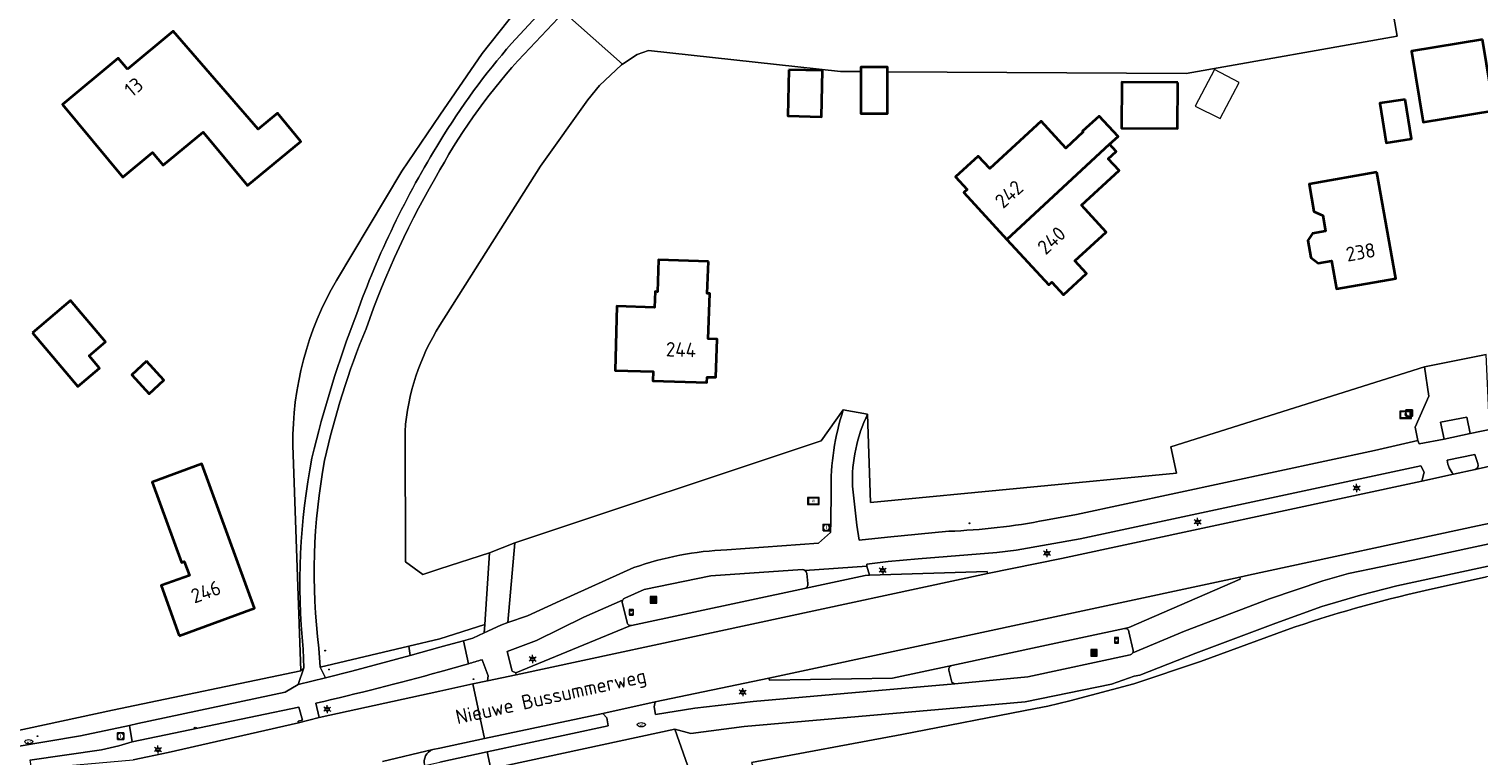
# Model space of a CAD drawing. Header units: metres. Extents: x 140853 to 145288, y 474558 to 480269.
# Tile 117 of 256: x 141949 to 142129, y 477894 to 477984. Entities that reach past the tile are written whole.
import ezdxf
from ezdxf.enums import TextEntityAlignment as Align

# ---------------------------------------------------------------- set-up
doc = ezdxf.new("R2010")
doc.units = ezdxf.units.M
doc.header["$MEASUREMENT"] = 0
for name, color, linetype, lineweight in [('B-WE-GR-BEPLANTING_CULTUUR_BOSPLANTSOEN-G', 90, 'GR-PLANTSOEN', 18), ('B-WE-GR-GRAS_KRUIDENRIJK-G', 80, 'Continuous', 18), ('B-WE-GR-GROENVOORZIENING-G', 80, 'Continuous', 18), ('B-WE-GR-HEIDE-G', 200, 'Continuous', 13), ('B-WE-IE-MEUBILAIR_WEGMEUBILAIR-S', 7, 'Continuous', 18), ('B-WE-IE-TERREINAFSCHEIDING_KUNSTMATIG_HEKWERK-G', 20, 'IE-TERREINAFSCHEIDING-KUNSTMATIG', 18), ('B-WE-KL-ET_LS_OV_LICHTMAST-S', 190, 'Continuous', 18), ('B-WE-KL-WATER_BRANDLEIDING_PUT-S', 150, 'Continuous', 18), ('B-WE-KL-WATER_PUT-S', 170, 'Continuous', 18), ('B-WE-OG-BEBOUWING-G', 7, 'Continuous', 35), ('B-WE-OG-BEBOUWING_BIJGEBOUW-G', 7, 'Continuous', 18), ('B-WE-OG-BEBOUWING_HUISNUMMER-T18', 10, 'Continuous', 18), ('B-WE-OG-BEBOUWING_STRAATNAAM-T18', 10, 'Continuous', 18), ('B-WE-OG-TERREIN_ERF-G', 7, 'Continuous', 18), ('B-WE-RI-GWA_RIOOLPUT-S', 30, 'Continuous', 18), ('B-WE-RI-TERREINKAST-S', 7, 'Continuous', 18), ('B-WE-VH-ONVERHARD-G', 252, 'Continuous', 18), ('B-WE-VH-VERHARDING_ASFALT-G', 252, 'Continuous', 18), ('B-WE-VH-VERHARDING_BETON-G', 252, 'Continuous', 18), ('B-WE-VH-VERHARDING_BETONSTRAATSTEEN-G', 252, 'Continuous', 18), ('B-WE-VH-VERHARDING_HALFVERHARDING_GRIND-G', 252, 'Continuous', 18), ('B-WE-VH-VERHARDING_TEGEL-G', 252, 'Continuous', 18), ('B-WE-VW-HALTEPAAL-S', 7, 'Continuous', 18), ('X-XX-XX-ALGEMEEN-S', 7, 'Continuous', 18)]:
    doc.layers.add(name, color=color, linetype=linetype, lineweight=lineweight)
doc.styles.add('NLCS-ISO', font='txt')
doc.linetypes.add('GR-PLANTSOEN', pattern='A,0,[179,NLCS.shx,S=2,R=0,X=0,Y=0],-4', length=4)
doc.linetypes.add('IE-TERREINAFSCHEIDING-KUNSTMATIG', pattern='A,4,[82,NLCS.shx,S=0.75,R=90,X=0,Y=0],4,-2', length=10)

# ---------------------------------------------------------------- blocks, each defined once
blk = doc.blocks.new('SIE-WEG_AFVALBAK-SO')
at = {"linetype": 'ByBlock', "lineweight": 18}
h = blk.add_hatch(color=0, dxfattribs=at)
h.dxf.hatch_style = 1
h.paths.add_polyline_path([(-1.5, -1.5), (1.5, -1.5), (1.5, 1.5), (-1.5, 1.5)])
at = {"color": 0, "linetype": 'ByBlock', "lineweight": 18}
for points in [[(-2, -2), (2, -2), (2, 2), (-2, 2)], [(-1.5, -1.5), (1.5, -1.5), (1.5, 1.5), (-1.5, 1.5)]]:
    blk.add_lwpolyline(points, close=True, dxfattribs=at)
blk = doc.blocks.new('SIE-WEG_AFVALBAK_TYPE_01')
for radius in [0.25, 0.156]:
    blk.add_circle((0, 0), radius)
blk = doc.blocks.new('SRI-TERREINKAST-SO')
at = {"ltscale": 0.1}
h = blk.add_hatch(color=256, dxfattribs=at)
h.paths.add_polyline_path([(3.88, 2.14), (-3.37, 2.14), (-3.37, -2.37), (3.88, -2.37)])
h.paths.add_polyline_path([(3.38, 1.64), (-2.87, 1.64), (-2.87, -1.87), (3.38, -1.87)], flags=16)
at = {"flags": 128}
for points in [[(3.88, 2.14), (-3.37, 2.14), (-3.37, -2.37), (3.88, -2.37)], [(3.38, 1.64), (-2.87, 1.64), (-2.87, -1.87), (3.38, -1.87)]]:
    blk.add_lwpolyline(points, close=True, dxfattribs=at)
at = {"style": 'NLCS-ISO'}
blk.add_text('RI', height=1.8, dxfattribs=at).set_placement((-0.87, -0.96))
blk = doc.blocks.new('B-SIE-WEG_LICHTMAST-SO')
at = {"ltscale": 0.1}
for p, q in [((-1.1, 0.63), (-2.19, 1.27)), ((0, 1.27), (0, 2.53)), ((1.1, 0.63), (2.19, 1.27)), ((-1.1, -0.63), (-2.19, -1.27)), ((0, -1.27), (0, -2.53)), ((1.1, -0.63), (2.19, -1.27))]:
    blk.add_line(p, q, dxfattribs=at)
at = {"flags": 128}
for points in [[(-1.16, 0.5), (1.16, 0.5)], [(-1.16, -0.5), (1.16, -0.5)]]:
    blk.add_lwpolyline(points, dxfattribs=at)
at = {"ltscale": 0.1}
blk.add_circle((0, 0), 1.27, dxfattribs=at)
at = {"style": 'NLCS-ISO'}
blk.add_attdef('TYPE', text='', height=1.8, dxfattribs=at).set_placement((0, 2.53), align=Align.BOTTOM_CENTER)
blk = doc.blocks.new('SVW-HALTEPAAL-SO')
for p, q in [((-1.29, 1.06), (1.29, 1.06)), ((-1.29, -1.06), (1.29, -1.06))]:
    blk.add_line(p, q)
blk.add_lwpolyline([(-1.09, -1.76), (1.09, -1.76, 0.414214), (1.29, -1.56), (1.29, 1.56, 0.414214), (1.09, 1.76), (-1.09, 1.76, 0.414214), (-1.29, 1.56), (-1.29, -1.56, 0.414214)], format="xyb", close=True)
at = {"lineweight": 18, "style": 'NLCS-ISO'}
blk.add_text('h', height=1.8, dxfattribs=at).set_placement((0.02, 0.01), align=Align.MIDDLE_CENTER)
blk = doc.blocks.new('SIE-WEG_STRAATPOT_BRANDKRAAN-SO')
blk.add_ellipse((0, 0), major_axis=(-0.729, 0), ratio=0.685994)
at = {"style": 'NLCS-ISO'}
blk.add_text('BR', height=0.4, dxfattribs=at).set_placement((-0.3, -0.15))
blk = doc.blocks.new('SRI-PUT_INSPECTIE-SO')
at = {"lineweight": -3, "flags": 128}
blk.add_lwpolyline([(-2, -2), (2, -2), (2, 2), (-2, 2)], close=True, dxfattribs=at)
at = {"lineweight": -3, "ltscale": 1.5}
blk.add_circle((0, 0), 2, dxfattribs=at)
at = {"ltscale": 0.1, "style": 'NLCS-ISO'}
blk.add_text('I', height=2.5, dxfattribs=at).set_placement((0, -0.01), align=Align.MIDDLE_CENTER)
blk = doc.blocks.new('SKL-WATERLEIDINGPUT-SO')
at = {"color": 0, "linetype": 'ByBlock', "lineweight": 18}
blk.add_ellipse((0, 0), major_axis=(2.5, 0), ratio=0.54, dxfattribs=at)
at = {"color": 0, "linetype": 'ByBlock', "lineweight": 18, "style": 'NLCS-ISO'}
blk.add_text('wl', height=1.8, dxfattribs=at).set_placement((0, 0), align=Align.MIDDLE_CENTER)

msp = doc.modelspace()

# ---------------------------------------------------------------- linework, layer by layer
at = {"layer": 'B-WE-GR-BEPLANTING_CULTUUR_BOSPLANTSOEN-G', "ltscale": 0.2, "flags": 128}
msp.add_lwpolyline([(142009.324, 477920.218), (142008.467, 477910.301), (142010.907, 477911.133), (142014.958, 477913.003), (142024.156, 477917.151), (142024.156, 477917.151, -0.0721712), (142035.742, 477919.383), (142035.742, 477919.383), (142047.154, 477920.217), (142048.659, 477921.506), (142048.701, 477922.898), (142048.72, 477926.595), (142048.72, 477926.595, -0.082054), (142050.25, 477936.833), (142050.25, 477936.833), (142047.479, 477932.941), (142009.324, 477920.218)], format="xyb", close=True, dxfattribs=at)
at = {"layer": 'B-WE-GR-GRAS_KRUIDENRIJK-G', "ltscale": 0.2, "flags": 128}
for points in [[(142015.423, 477986.363), (142022.746, 477979.889), (142024.553, 477981.121), (142025.974, 477981.588), (142049.897, 477978.977), (142052.421, 477978.963), (142052.421, 477979.523), (142055.736, 477979.523), (142055.736, 477978.945), (142092.951, 477978.743), (142119.258, 477983.373), (142116.342, 478000)], [(142156.41, 477922.881), (142119.21, 477914.867), (142114.685, 477913.702), (142109.85, 477912.293), (142104.111, 477910.242), (142094.15, 477906.494), (142087.184, 477903.73), (142086.497, 477903.615), (142083.672, 477902.633), (142072.913, 477900.419), (142063.059, 477899.544), (142037.878, 477897.36), (142031.264, 477896.455), (142029.266, 477897.002), (142029.266, 477897.002), (142036.966, 477875.018)]]:
    msp.add_lwpolyline(points, dxfattribs=at)
msp.add_lwpolyline([(142077.408, 477918.3), (142122.329, 477927.911), (142122.601, 477929.065), (142122.199, 477929.824), (142079.749, 477920.748), (142071.777, 477919.32), (142069.357, 477919.043), (142059.561, 477918.253), (142055.853, 477917.893), (142053.159, 477917.568), (142053.182, 477917.35), (142053.526, 477916.211), (142068.157, 477916.672), (142068.229, 477916.421), (142077.408, 477918.3)], close=True, dxfattribs=at)
for points in [[(142125.469, 477930.54, 0.1547687), (142126.267, 477928.794), (142126.267, 477928.794), (142128.972, 477929.361), (142128.972, 477929.361, 0.4023563), (142129.284, 477930.116), (142129.284, 477930.116), (142128.929, 477931.265), (142125.469, 477930.54)], [(142009.464, 477904.056), (142023.582, 477909.873), (142023.854, 477909.933), (142023.854, 477909.933, -0.3994557), (142023.315, 477910.33), (142023.315, 477910.33), (142022.725, 477912.697), (142022.725, 477912.697, -0.2011452), (142022.761, 477913.105), (142022.761, 477913.105), (142017.913, 477910.959), (142012.04, 477908.053), (142008.368, 477906.699), (142009.009, 477904.259), (142009.464, 477904.056)], [(141961.309, 477897.468), (141962.351, 477897.71), (141980.71, 477901.612), (141982.347, 477902.586), (141983.027, 477904.66), (141982.661, 477904.27), (141959.199, 477899.366), (141944.35, 477896.167), (141943.322, 477895.946), (141943.322, 477895.946, 0.1422424), (141947.071, 477894.834), (141947.071, 477894.834), (141955.242, 477896.17), (141961.309, 477897.468)], [(141984.95, 477898.484), (142000, 477901.766), (142004.084, 477902.657), (142005.933, 477903.06), (142005.993, 477903.674), (142005.243, 477905.676), (142005.243, 477905.676, -0.0010828), (142003.543, 477905.176), (142003.543, 477905.176, -0.0028336), (142000, 477904.166), (142000, 477904.166, -0.0122336), (141984.546, 477900.261), (141984.546, 477900.261), (141984.95, 477898.484)], [(142039.02, 477900.484), (142052.741, 477901.658), (142064.15, 477902.665), (142064.15, 477902.665, -0.3551818), (142063.724, 477903.03), (142063.724, 477903.03), (142063.405, 477904.372), (142063.405, 477904.372, -0.3933234), (142063.775, 477904.961), (142063.775, 477904.961), (142056.381, 477903.361), (142041.036, 477903.13), (142040.968, 477903.388), (142026.808, 477900.41), (142026.702, 477899.792), (142026.872, 477898.849), (142031.748, 477899.634), (142039.02, 477900.484)], [(141961.787, 477893.182), (141966.138, 477894.098), (141982.374, 477897.784), (141982.326, 477897.999), (141982.862, 477898.121), (141982.441, 477899.753), (141961.671, 477895.433), (141960.017, 477894.941), (141957.833, 477894.43), (141948.895, 477893.153), (141949.034, 477892.446), (141949.034, 477892.446, 0.3380415), (141949.531, 477892.094), (141949.531, 477892.094), (141961.787, 477893.182)], [(141998.101, 477892.494), (142000, 477892.904), (142005.904, 477894.178), (142020.967, 477897.43), (142020.797, 477898.422), (142020.288, 477898.973), (142005.548, 477895.835), (142000, 477894.654), (141999.126, 477894.468), (141999.126, 477894.468, 0.4078022), (141998.101, 477892.494)]]:
    msp.add_lwpolyline(points, format="xyb", close=True, dxfattribs=at)
for points in [[(142144.259, 477925.484), (142129.268, 477922.339), (142100.721, 477916.207), (142099.647, 477915.966), (142099.7, 477915.722), (142085.836, 477909.68), (142085.272, 477909.566), (142085.272, 477909.566, -0.4129309), (142085.831, 477909.161), (142085.831, 477909.161), (142086.348, 477906.815), (142086.348, 477906.815, -0.1929172), (142086.303, 477906.54), (142086.303, 477906.54), (142092.751, 477909.22), (142103.324, 477913.256), (142109.972, 477915.492), (142113.183, 477916.407), (142121.255, 477918.072), (142150.59, 477924.38)], [(142038.804, 477892.846), (142057.525, 477896.37), (142074.187, 477899.595), (142075.736, 477899.876), (142078.466, 477900.548), (142086.439, 477902.66), (142094.731, 477905.464), (142105.482, 477909.403), (142105.482, 477909.403, -0.0269348), (142122.737, 477914.298), (142122.737, 477914.298), (142130.369, 477915.998)]]:
    msp.add_lwpolyline(points, format="xyb", dxfattribs=at)
at = {"layer": 'B-WE-GR-GROENVOORZIENING-G', "ltscale": 0.2, "flags": 128}
for points in [[(142022.746, 477979.889), (142015.423, 477986.363), (142010.478, 477981.152), (142010.478, 477981.152, 0.0616576), (142000, 477966.718), (142000, 477966.718, 0.048705), (141990.795, 477946.908), (141990.795, 477946.908, 0.0436494), (141985.636, 477930.483), (141985.636, 477930.483, 0.0780679), (141984.922, 477907.093), (141984.922, 477907.093), (141985.065, 477904.755), (141996.146, 477907.377), (142000, 477908.289), (142005.575, 477910.052), (142006.191, 477918.99), (142000, 477916.987), (141997.886, 477916.302), (141995.711, 477917.859), (141995.652, 477934.13), (141995.652, 477934.13, -0.1242225), (142000, 477947.364), (142000, 477947.364), (142012.525, 477967.191), (142018.427, 477975.449), (142019.89, 477977.238), (142022.625, 477979.806), (142022.746, 477979.889)], [(142075.443, 477923.058), (142079.315, 477923.771), (142116.403, 477931.756), (142121.813, 477932.992), (142121.497, 477934.642), (142123.177, 477938.535), (142122.661, 477942.192), (142091.041, 477932.184), (142091.748, 477928.903), (142053.623, 477925.28), (142053.278, 477936.29), (142053.278, 477936.29, 0.1199789), (142051.39, 477927.306), (142051.39, 477927.306), (142051.935, 477922.447), (142052.205, 477920.56), (142055.766, 477920.926), (142063.374, 477921.675), (142063.374, 477921.675, 0.0373621), (142075.443, 477923.058)]]:
    msp.add_lwpolyline(points, format="xyb", close=True, dxfattribs=at)
for points in [[(142125.094, 477933.171), (142128.328, 477933.848), (142127.918, 477935.911), (142124.622, 477935.286), (142125.094, 477933.171)], [(142005.504, 477909.024), (142005.575, 477910.052), (142000, 477908.289), (141996.146, 477907.377), (141996.279, 477906.216), (142000, 477907.232), (142000.907, 477907.479), (142002.928, 477908.041), (142004.116, 477908.372), (142005.504, 477909.024)]]:
    msp.add_lwpolyline(points, close=True, dxfattribs=at)
at = {"layer": 'B-WE-GR-HEIDE-G', "ltscale": 0.2, "flags": 128}
for points in [[(142020.144, 478000), (142005.258, 477981.218), (142000, 477973.52), (141995.249, 477966.569), (141987.108, 477952.927), (141987.108, 477952.927, 0.13643), (141981.69, 477932.404), (141981.69, 477932.404), (141982.661, 477904.27), (141983.027, 477904.66), (141982.966, 477906.974), (141982.966, 477906.974, -0.0728221), (141984.055, 477930.799), (141984.055, 477930.799, -0.0322752), (141989.593, 477948.71), (141989.593, 477948.71, -0.0527377), (142000, 477970.271), (142000, 477970.271, -0.0458394), (142008.933, 477982.458), (142008.933, 477982.458), (142014.808, 477988.888)], [(142130.369, 477915.998), (142122.737, 477914.298), (142122.737, 477914.298, 0.0269348), (142105.482, 477909.403), (142105.482, 477909.403), (142094.731, 477905.464), (142086.439, 477902.66), (142078.466, 477900.548), (142075.736, 477899.876), (142074.187, 477899.595), (142057.525, 477896.37), (142038.804, 477892.846)]]:
    msp.add_lwpolyline(points, format="xyb", dxfattribs=at)
at = {"layer": 'B-WE-IE-TERREINAFSCHEIDING_KUNSTMATIG_HEKWERK-G', "ltscale": 0.2, "flags": 128}
for points in [[(142000, 477973.52), (142005.258, 477981.218), (142020.144, 478000)], [(142277.612, 477947.683), (142271.992, 477946.424), (142228.829, 477937.216), (142212.319, 477933.591), (142177.066, 477926.057), (142160.576, 477922.413), (142130.369, 477915.998), (142122.737, 477914.298)], [(142122.661, 477942.192), (142091.041, 477932.184), (142091.748, 477928.903), (142053.623, 477925.28), (142053.278, 477936.29)], [(142009.324, 477920.218), (142047.479, 477932.941), (142050.25, 477936.833)], [(142000, 477916.987), (142006.191, 477918.99)], [(142105.482, 477909.403), (142094.731, 477905.464), (142086.439, 477902.66), (142078.466, 477900.548), (142075.736, 477899.876), (142074.187, 477899.595), (142057.525, 477896.37), (142038.804, 477892.846), (142044.357, 477877.46), (142036.966, 477875.018)], [(141982.661, 477904.27), (141959.199, 477899.366), (141944.35, 477896.167)], [(142029.266, 477897.002), (142036.966, 477875.018)]]:
    msp.add_lwpolyline(points, dxfattribs=at)
msp.add_lwpolyline([(142122.737, 477914.298, 0.0269348), (142105.482, 477909.403)], format="xyb", dxfattribs=at)
at = {"layer": 'B-WE-OG-BEBOUWING-G', "ltscale": 0.2, "flags": 128}
for points in [[(141961.072, 477979.254), (141959.922, 477980.638), (141952.964, 477974.856), (141960.481, 477965.812), (141964.203, 477968.905), (141965.539, 477967.298), (141970.515, 477971.433), (141976.043, 477964.78), (141982.657, 477970.277), (141979.756, 477973.769), (141977.356, 477971.775), (141966.788, 477983.999), (141961.072, 477979.254)], [(142129.865, 477982.968), (142121.027, 477981.504), (142122.491, 477972.665), (142131.33, 477974.13), (142129.865, 477982.968)], [(142043.46, 477979.185), (142043.336, 477973.44), (142047.543, 477973.35), (142047.667, 477979.094), (142043.46, 477979.185)], [(142055.736, 477978.945), (142055.736, 477979.523), (142052.421, 477979.523), (142052.421, 477978.963), (142052.421, 477973.732), (142055.736, 477973.732), (142055.736, 477978.945)], [(142091.925, 477977.626), (142084.954, 477977.671), (142084.917, 477971.935), (142091.888, 477971.89), (142091.925, 477977.626)], [(142120.243, 477975.51), (142117.102, 477975.016), (142117.876, 477970.096), (142121.017, 477970.591), (142120.243, 477975.51)], [(142070.63, 477958.064), (142083.413, 477969.906), (142084.476, 477970.885), (142082.129, 477973.436), (142080.061, 477971.534), (142080.142, 477971.445), (142077.964, 477969.441), (142074.89, 477972.783), (142068.487, 477966.892), (142067.066, 477968.438), (142064.24, 477965.838), (142065.668, 477964.285), (142065.256, 477963.906), (142070.63, 477958.064)], [(142083.413, 477969.906), (142070.63, 477958.064), (142075.853, 477952.387), (142076.236, 477952.739), (142077.692, 477951.157), (142080.562, 477953.798), (142079.106, 477955.38), (142082.992, 477958.955), (142079.904, 477962.311), (142084.614, 477966.644), (142083.26, 477968.116), (142084.232, 477969.009), (142083.413, 477969.906)], [(142116.704, 477966.443), (142108.27, 477964.925), (142108.879, 477961.54), (142109.989, 477961.018), (142110.334, 477959.099), (142108.69, 477958.803), (142108.116, 477957.908), (142108.485, 477955.8), (142109.418, 477955.111), (142111.063, 477955.399), (142111.68, 477951.883), (142119.09, 477953.182), (142116.704, 477966.443)], [(142033.438, 477955.319), (142027.241, 477955.525), (142027.109, 477951.537), (142026.799, 477951.548), (142026.733, 477949.579), (142022.016, 477949.736), (142021.818, 477941.729), (142026.566, 477941.579), (142026.529, 477940.43), (142033.256, 477940.206), (142033.279, 477940.906), (142034.369, 477940.87), (142034.527, 477945.627), (142033.417, 477945.664), (142033.605, 477951.321), (142033.305, 477951.331), (142033.438, 477955.319)], [(141949.256, 477946.423), (141954.905, 477939.741), (141957.578, 477942.001), (141956.286, 477943.528), (141958.348, 477945.271), (141953.99, 477950.426), (141949.256, 477946.423)], [(141963.449, 477942.866), (141961.613, 477941.168), (141963.786, 477938.819), (141965.621, 477940.516), (141963.449, 477942.866)], [(141967.517, 477908.66), (141976.914, 477912.098), (141970.338, 477930.073), (141964.14, 477927.805), (141967.799, 477917.803), (141968.146, 477917.931), (141968.789, 477916.174), (141965.269, 477914.908), (141967.517, 477908.66)]]:
    msp.add_lwpolyline(points, close=True, dxfattribs=at)
at = {"layer": 'B-WE-OG-BEBOUWING_BIJGEBOUW-G', "ltscale": 0.2, "flags": 128}
msp.add_lwpolyline([(142099.57, 477977.624), (142096.48, 477979.245), (142094.082, 477974.674), (142097.2, 477973.106), (142099.57, 477977.624)], close=True, dxfattribs=at)
at = {"layer": 'B-WE-OG-TERREIN_ERF-G', "ltscale": 0.2, "flags": 128}
for points in [[(141944.35, 477896.167), (141959.199, 477899.366), (141982.661, 477904.27), (141981.69, 477932.404), (141981.69, 477932.404, -0.13643), (141987.108, 477952.927), (141987.108, 477952.927), (141995.249, 477966.569), (142000, 477973.52), (142005.258, 477981.218), (142020.144, 478000), (142058.824, 478047.824), (142063.338, 478053.703), (142070.206, 478063.333), (142073.031, 478068.064), (142074.697, 478072.259), (142075.757, 478075.505), (142076.619, 478078.654), (142076.93, 478081.305), (142080.872, 478124.391), (142081.424, 478129.756), (142083.096, 478152.543), (142083.891, 478159.952), (142084.791, 478168.842)], [(142116.342, 478000), (142119.258, 477983.373), (142092.951, 477978.743), (142055.736, 477978.945), (142055.736, 477973.732), (142052.421, 477973.732), (142052.421, 477978.963), (142049.897, 477978.977), (142025.974, 477981.588), (142024.553, 477981.121), (142022.746, 477979.889), (142022.625, 477979.806), (142019.89, 477977.238), (142018.427, 477975.449), (142012.525, 477967.191), (142000, 477947.364), (142000, 477947.364, 0.1242225), (141995.652, 477934.13), (141995.652, 477934.13), (141995.711, 477917.859), (141997.886, 477916.302), (142000, 477916.987), (142006.191, 477918.99), (142009.324, 477920.218), (142047.479, 477932.941), (142050.25, 477936.833), (142053.278, 477936.29), (142053.623, 477925.28), (142091.748, 477928.903), (142091.041, 477932.184), (142122.661, 477942.192), (142130.31, 477943.7)]]:
    msp.add_lwpolyline(points, format="xyb", dxfattribs=at)
for points in [[(141961.072, 477979.254), (141966.788, 477983.999), (141977.356, 477971.775), (141979.756, 477973.769), (141982.657, 477970.277), (141976.043, 477964.78), (141970.515, 477971.433), (141965.539, 477967.298), (141964.203, 477968.905), (141960.481, 477965.812), (141952.964, 477974.856), (141959.922, 477980.638), (141961.072, 477979.254)], [(142129.865, 477982.968), (142131.33, 477974.13), (142122.491, 477972.665), (142121.027, 477981.504), (142129.865, 477982.968)], [(142043.46, 477979.185), (142047.667, 477979.094), (142047.543, 477973.35), (142043.336, 477973.44), (142043.46, 477979.185)], [(142091.925, 477977.626), (142091.888, 477971.89), (142084.917, 477971.935), (142084.954, 477977.671), (142091.925, 477977.626)], [(142120.243, 477975.51), (142121.017, 477970.591), (142117.876, 477970.096), (142117.102, 477975.016), (142120.243, 477975.51)], [(142083.413, 477969.906), (142084.232, 477969.009), (142083.26, 477968.116), (142084.614, 477966.644), (142079.904, 477962.311), (142082.992, 477958.955), (142079.106, 477955.38), (142080.562, 477953.798), (142077.692, 477951.157), (142076.236, 477952.739), (142075.853, 477952.387), (142070.63, 477958.064), (142065.256, 477963.906), (142065.668, 477964.285), (142064.24, 477965.838), (142067.066, 477968.438), (142068.487, 477966.892), (142074.89, 477972.783), (142077.964, 477969.441), (142080.142, 477971.445), (142080.061, 477971.534), (142082.129, 477973.436), (142084.476, 477970.885), (142083.413, 477969.906)], [(142116.704, 477966.443), (142119.09, 477953.182), (142111.68, 477951.883), (142111.063, 477955.399), (142109.418, 477955.111), (142108.485, 477955.8), (142108.116, 477957.908), (142108.69, 477958.803), (142110.334, 477959.099), (142109.989, 477961.018), (142108.879, 477961.54), (142108.27, 477964.925), (142116.704, 477966.443)], [(142033.438, 477955.319), (142033.305, 477951.331), (142033.605, 477951.321), (142033.417, 477945.664), (142034.527, 477945.627), (142034.369, 477940.87), (142033.279, 477940.906), (142033.256, 477940.206), (142026.529, 477940.43), (142026.566, 477941.579), (142021.818, 477941.729), (142022.016, 477949.736), (142026.733, 477949.579), (142026.799, 477951.548), (142027.109, 477951.537), (142027.241, 477955.525), (142033.438, 477955.319)], [(141949.256, 477946.423), (141953.99, 477950.426), (141958.348, 477945.271), (141956.286, 477943.528), (141957.578, 477942.001), (141954.905, 477939.741), (141949.256, 477946.423)], [(141963.449, 477942.866), (141965.621, 477940.516), (141963.786, 477938.819), (141961.613, 477941.168), (141963.449, 477942.866)], [(141967.517, 477908.66), (141965.269, 477914.908), (141968.789, 477916.174), (141968.146, 477917.931), (141967.799, 477917.803), (141964.14, 477927.805), (141970.338, 477930.073), (141976.914, 477912.098), (141967.517, 477908.66)]]:
    msp.add_lwpolyline(points, close=True, dxfattribs=at)
msp.add_lwpolyline([(142036.966, 477875.018), (142029.266, 477897.002), (142006.354, 477892.083)], dxfattribs=at)
at = {"layer": 'B-WE-VH-ONVERHARD-G', "ltscale": 0.2, "flags": 128}
msp.add_lwpolyline([(142014.808, 477988.888), (142008.933, 477982.458), (142008.933, 477982.458, 0.0458394), (142000, 477970.271), (142000, 477970.271, 0.0527377), (141989.593, 477948.71), (141989.593, 477948.71, 0.0322752), (141984.055, 477930.799), (141984.055, 477930.799, 0.0728221), (141982.966, 477906.974), (141982.966, 477906.974), (141983.027, 477904.66), (141982.347, 477902.586), (141985.74, 477903.424), (141985.065, 477904.755), (141984.922, 477907.093), (141984.922, 477907.093, -0.0780679), (141985.636, 477930.483), (141985.636, 477930.483, -0.0436494), (141990.795, 477946.908), (141990.795, 477946.908, -0.048705), (142000, 477966.718), (142000, 477966.718, -0.0616576), (142010.478, 477981.152), (142010.478, 477981.152), (142015.423, 477986.363)], format="xyb", dxfattribs=at)
at = {"layer": 'B-WE-VH-VERHARDING_ASFALT-G', "ltscale": 0.2, "flags": 128}
msp.add_lwpolyline([(142130.678, 477936.471), (142130.31, 477943.7), (142122.661, 477942.192), (142123.177, 477938.535), (142121.497, 477934.642), (142121.813, 477932.992), (142121.992, 477932.596), (142125.094, 477933.171), (142124.622, 477935.286), (142127.918, 477935.911), (142128.328, 477933.848), (142131.151, 477934.467), (142130.678, 477936.471)], close=True, dxfattribs=at)
for points in [[(142131.151, 477934.467), (142128.328, 477933.848), (142125.094, 477933.171), (142121.992, 477932.596), (142121.813, 477932.992), (142116.403, 477931.756), (142079.315, 477923.771), (142075.443, 477923.058), (142075.443, 477923.058, -0.0373621), (142063.374, 477921.675), (142063.374, 477921.675), (142055.766, 477920.926), (142052.205, 477920.56), (142051.935, 477922.447), (142051.39, 477927.306), (142051.39, 477927.306, -0.1199789), (142053.278, 477936.29), (142053.278, 477936.29), (142050.25, 477936.833), (142050.25, 477936.833, 0.082054), (142048.72, 477926.595), (142048.72, 477926.595), (142048.701, 477922.898), (142048.659, 477921.506), (142047.154, 477920.217), (142035.742, 477919.383), (142035.742, 477919.383, 0.0721712), (142024.156, 477917.151), (142024.156, 477917.151), (142014.958, 477913.003), (142010.907, 477911.133), (142008.467, 477910.301), (142007.576, 477909.997), (142005.504, 477909.024), (142004.116, 477908.372), (142002.928, 477908.041), (142003.543, 477905.176), (142003.543, 477905.176, 0.0010828), (142005.243, 477905.676), (142005.243, 477905.676), (142005.993, 477903.674), (142005.933, 477903.06), (142009.483, 477903.805), (142009.464, 477904.056), (142009.009, 477904.259), (142008.368, 477906.699), (142012.04, 477908.053), (142017.913, 477910.959), (142022.761, 477913.105), (142022.761, 477913.105, -0.1570223), (142023.045, 477913.35), (142023.045, 477913.35), (142025.424, 477914.404), (142033.765, 477916.138), (142045.151, 477916.903), (142045.151, 477916.903, -0.1678838), (142045.468, 477916.806), (142045.468, 477916.806), (142053.182, 477917.35), (142053.159, 477917.568), (142055.853, 477917.893), (142059.561, 477918.253), (142069.357, 477919.043), (142071.777, 477919.32), (142079.749, 477920.748), (142122.199, 477929.824), (142122.601, 477929.065), (142122.329, 477927.911), (142126.267, 477928.794), (142126.267, 477928.794, -0.1547687), (142125.469, 477930.54), (142125.469, 477930.54), (142128.929, 477931.265), (142129.284, 477930.116), (142129.284, 477930.116, -0.4023563), (142128.972, 477929.361), (142128.972, 477929.361), (142132.46, 477930.15)], [(142150.59, 477924.38), (142121.255, 477918.072), (142113.183, 477916.407), (142109.972, 477915.492), (142103.324, 477913.256), (142092.751, 477909.22), (142086.303, 477906.54), (142086.303, 477906.54, -0.1823297), (142085.983, 477906.268), (142085.983, 477906.268), (142073.239, 477903.549), (142064.15, 477902.665), (142052.741, 477901.658), (142039.02, 477900.484), (142031.748, 477899.634), (142026.872, 477898.849), (142026.702, 477899.792), (142026.808, 477900.41), (142020.288, 477898.973), (142020.797, 477898.422), (142020.967, 477897.43), (142005.904, 477894.178), (142006.354, 477892.083), (142029.266, 477897.002), (142031.264, 477896.455), (142037.878, 477897.36), (142037.878, 477897.36), (142063.059, 477899.544), (142072.913, 477900.419), (142083.672, 477902.633), (142086.497, 477903.615), (142087.184, 477903.73), (142094.15, 477906.494), (142104.111, 477910.242), (142109.85, 477912.293), (142114.685, 477913.702), (142119.21, 477914.867), (142156.41, 477922.881)], [(141998.101, 477892.494, -0.4078022), (141999.126, 477894.468), (141999.126, 477894.468), (141992.854, 477893.002)]]:
    msp.add_lwpolyline(points, format="xyb", dxfattribs=at)
for points in [[(142132.46, 477930.15), (142128.972, 477929.361), (142126.267, 477928.794), (142122.329, 477927.911), (142077.408, 477918.3), (142068.229, 477916.421), (142009.483, 477903.805), (142005.933, 477903.06), (142004.084, 477902.657), (142005.548, 477895.835), (142020.288, 477898.973), (142026.808, 477900.41), (142040.968, 477903.388), (142099.647, 477915.966), (142099.647, 477915.966), (142100.721, 477916.207), (142129.268, 477922.339), (142144.259, 477925.484)], [(141992.854, 477893.002), (141999.126, 477894.468), (142000, 477894.654), (142005.548, 477895.835), (142004.084, 477902.657), (142000, 477901.766), (141984.95, 477898.484), (141982.374, 477897.784), (141966.138, 477894.098), (141961.787, 477893.182)], [(141948.895, 477893.153), (141957.833, 477894.43), (141960.017, 477894.941), (141961.671, 477895.433), (141961.309, 477897.468), (141955.242, 477896.17), (141947.071, 477894.834), (141938.772, 477893.049)], [(142006.354, 477892.083), (142005.904, 477894.178), (142000, 477892.904)]]:
    msp.add_lwpolyline(points, dxfattribs=at)
msp.add_lwpolyline([(141982.374, 477897.784), (141984.95, 477898.484), (141984.546, 477900.261), (141984.546, 477900.261, 0.0122336), (142000, 477904.166), (142000, 477904.166, 0.0028336), (142003.543, 477905.176), (142003.543, 477905.176), (142002.928, 477908.041), (142000.907, 477907.479), (142000, 477907.232), (141996.279, 477906.216), (141989.023, 477904.235), (141985.74, 477903.424), (141982.347, 477902.586), (141980.71, 477901.612), (141962.351, 477897.71), (141961.309, 477897.468), (141961.671, 477895.433), (141982.441, 477899.753), (141982.862, 477898.121), (141982.326, 477897.999), (141982.374, 477897.784)], format="xyb", close=True, dxfattribs=at)
at = {"layer": 'B-WE-VH-VERHARDING_BETON-G', "ltscale": 0.2, "flags": 128}
for points in [[(142023.854, 477909.933), (142023.582, 477909.873), (142009.464, 477904.056), (142009.483, 477903.805), (142068.229, 477916.421), (142068.157, 477916.672), (142053.526, 477916.211), (142052.982, 477916.175), (142045.429, 477914.546), (142023.854, 477909.933)], [(142040.968, 477903.388), (142041.036, 477903.13), (142056.381, 477903.361), (142063.775, 477904.961), (142075.573, 477907.473), (142085.272, 477909.566), (142085.836, 477909.68), (142099.7, 477915.722), (142099.647, 477915.966), (142040.968, 477903.388)]]:
    msp.add_lwpolyline(points, close=True, dxfattribs=at)
at = {"layer": 'B-WE-VH-VERHARDING_BETONSTRAATSTEEN-G', "ltscale": 0.2, "flags": 128}
msp.add_lwpolyline([(142045.468, 477916.806, -0.2077763), (142045.687, 477916.434), (142045.687, 477916.434), (142045.826, 477915.151), (142045.826, 477915.151, -0.4051341), (142045.429, 477914.546), (142045.429, 477914.546), (142052.982, 477916.175), (142053.526, 477916.211), (142053.182, 477917.35), (142045.468, 477916.806)], format="xyb", close=True, dxfattribs=at)
at = {"layer": 'B-WE-VH-VERHARDING_HALFVERHARDING_GRIND-G', "ltscale": 0.2, "flags": 128}
for points in [[(142008.467, 477910.301), (142009.324, 477920.218), (142006.191, 477918.99), (142005.575, 477910.052), (142005.504, 477909.024), (142007.576, 477909.997), (142008.467, 477910.301)], [(141985.065, 477904.755), (141985.74, 477903.424), (141989.023, 477904.235), (141996.279, 477906.216), (141996.146, 477907.377), (141985.065, 477904.755)]]:
    msp.add_lwpolyline(points, close=True, dxfattribs=at)
at = {"layer": 'B-WE-VH-VERHARDING_TEGEL-G', "ltscale": 0.2, "flags": 128}
for points in [[(142023.854, 477909.933), (142045.429, 477914.546), (142045.429, 477914.546, 0.4051341), (142045.826, 477915.151), (142045.826, 477915.151), (142045.687, 477916.434), (142045.687, 477916.434, 0.2077763), (142045.468, 477916.806), (142045.468, 477916.806, 0.1678838), (142045.151, 477916.903), (142045.151, 477916.903), (142033.765, 477916.138), (142025.424, 477914.404), (142023.045, 477913.35), (142023.045, 477913.35, 0.1570223), (142022.761, 477913.105), (142022.761, 477913.105, 0.2011452), (142022.725, 477912.697), (142022.725, 477912.697), (142023.315, 477910.33), (142023.315, 477910.33, 0.3994557), (142023.854, 477909.933)], [(142063.775, 477904.961, 0.3933234), (142063.405, 477904.372), (142063.405, 477904.372), (142063.724, 477903.03), (142063.724, 477903.03, 0.3551818), (142064.15, 477902.665), (142064.15, 477902.665), (142073.239, 477903.549), (142085.983, 477906.268), (142085.983, 477906.268, 0.1823297), (142086.303, 477906.54), (142086.303, 477906.54, 0.1929172), (142086.348, 477906.815), (142086.348, 477906.815), (142085.831, 477909.161), (142085.831, 477909.161, 0.4129309), (142085.272, 477909.566), (142085.272, 477909.566), (142075.573, 477907.473), (142063.775, 477904.961)]]:
    msp.add_lwpolyline(points, format="xyb", close=True, dxfattribs=at)

# ---------------------------------------------------------------- block references
at = {"layer": 'B-WE-IE-MEUBILAIR_WEGMEUBILAIR-S', "xscale": 0.2, "yscale": 0.2, "zscale": 0.2}
for p in [(142026.604, 477913.138), (142081.473, 477906.527)]:
    msp.add_blockref('SIE-WEG_AFVALBAK-SO', p, dxfattribs=at)
at = {"layer": 'B-WE-KL-ET_LS_OV_LICHTMAST-S', "xscale": 0.2, "yscale": 0.2, "zscale": 0.2}
for p in [(142114.192, 477927.07), (142094.382, 477922.844), (142075.618, 477918.943), (142055.156, 477916.824), (142011.54, 477905.76), (142037.714, 477901.622), (141985.955, 477899.512), (141964.874, 477894.471)]:
    msp.add_blockref('B-SIE-WEG_LICHTMAST-SO', p, dxfattribs=at)
at = {"layer": 'B-WE-KL-WATER_BRANDLEIDING_PUT-S', "xscale": 0.2, "yscale": 0.2, "zscale": 0.2}
msp.add_blockref('SIE-WEG_STRAATPOT_BRANDKRAAN-SO', (141969.523, 477897.17), dxfattribs=at)
at = {"layer": 'B-WE-KL-WATER_PUT-S', "xscale": 0.2, "yscale": 0.2, "zscale": 0.2}
for p in [(142025.088, 477897.57), (141948.778, 477895.446)]:
    msp.add_blockref('SKL-WATERLEIDINGPUT-SO', p, dxfattribs=at)
at = {"layer": 'B-WE-RI-GWA_RIOOLPUT-S', "xscale": 0.2, "yscale": 0.2, "zscale": 0.2}
for p in [(142120.741, 477936.409), (142048.138, 477922.138), (141960.219, 477896.143)]:
    msp.add_blockref('SRI-PUT_INSPECTIE-SO', p, dxfattribs=at)
at = {"layer": 'B-WE-RI-TERREINKAST-S', "xscale": 0.2, "yscale": 0.2, "zscale": 0.2}
for p in [(142120.237, 477936.217), (142046.476, 477925.472)]:
    msp.add_blockref('SRI-TERREINKAST-SO', p, dxfattribs=at)
at = {"layer": 'B-WE-VW-HALTEPAAL-S', "xscale": 0.2, "yscale": 0.2, "zscale": 0.2}
for p in [(142023.835, 477911.596), (142084.286, 477908.098)]:
    msp.add_blockref('SVW-HALTEPAAL-SO', p, dxfattribs=at)
at = {"layer": 'X-XX-XX-ALGEMEEN-S', "xscale": 0.2, "yscale": 0.2, "zscale": 0.2}
for p in [(142065.968, 477922.677), (141985.695, 477906.806), (141986.186, 477904.447), (142004.187, 477903.254), (141949.865, 477896.131)]:
    msp.add_blockref('SIE-WEG_AFVALBAK_TYPE_01', p, dxfattribs=at)

# ---------------------------------------------------------------- texts
at = {"layer": 'B-WE-OG-BEBOUWING_HUISNUMMER-T18', "style": 'NLCS-ISO'}
for s, rotation, p in [('13', 39.7, (141961.857, 477977.045)), ('242', 42.6, (142070.887, 477963.693)), ('240', 42.6, (142076.185, 477957.934)), ('238', 9.9, (142114.695, 477956.472)), ('244', 358.1, (142030.026, 477944.316)), ('246', 20.1, (141970.841, 477914.135))]:
    msp.add_text(s, height=1.8, rotation=rotation, dxfattribs=at).set_placement(p, align=Align.MIDDLE_CENTER)
at = {"layer": 'B-WE-OG-BEBOUWING_STRAATNAAM-T18', "style": 'NLCS-ISO'}
msp.add_text('Nieuwe Bussummerweg', height=1.8, rotation=12.5, dxfattribs=at).set_placement((142013.819, 477901.111), align=Align.MIDDLE_CENTER)

doc.saveas('drawing.dxf')
